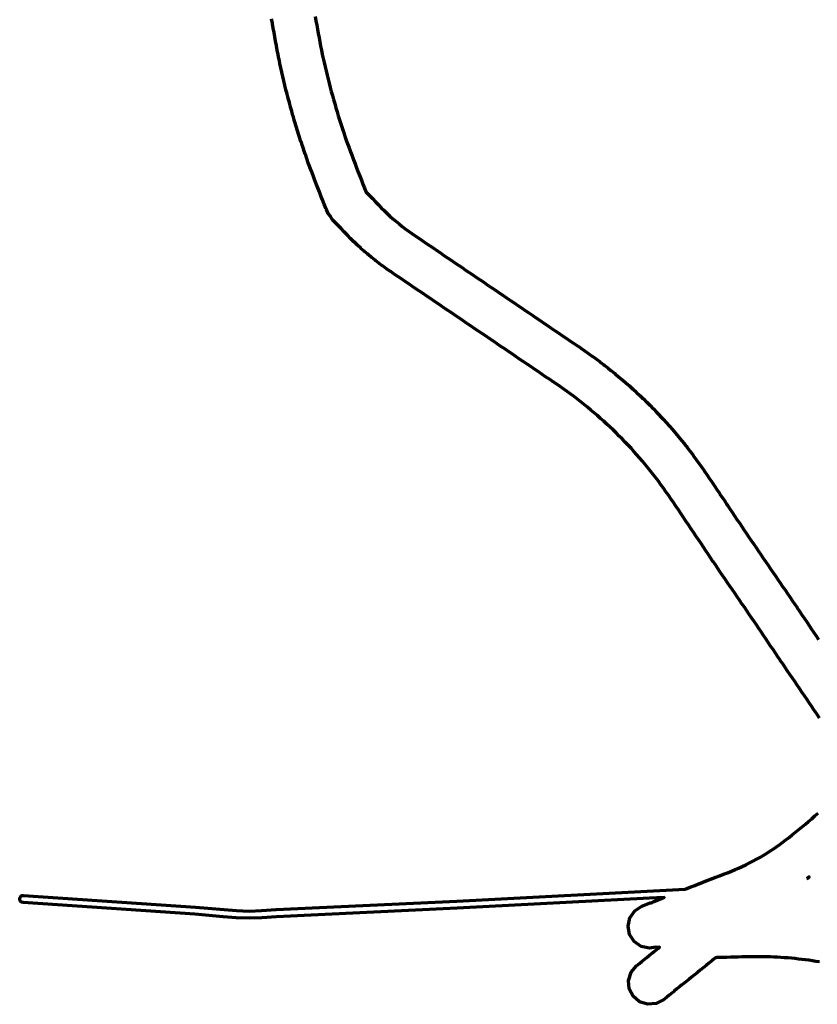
# Model space of a CAD drawing. Header units: metres. Extents: x 98902 to 136161, y 449037 to 499677.
# Tile 17 of 200: x 98902 to 100005, y 484214 to 485575. Entities that reach past the tile are written whole.
import ezdxf

# ---------------------------------------------------------------- set-up
doc = ezdxf.new("R2010")
doc.units = ezdxf.units.M
doc.layers.add('B-WE-OG-INFO_EIS VOORZORGSMAATREGEL-GV', color=7, linetype='Continuous', lineweight=70, true_color=0xfa194b)

msp = doc.modelspace()

# ---------------------------------------------------------------- linework, layer by layer
at = {"layer": 'B-WE-OG-INFO_EIS VOORZORGSMAATREGEL-GV', "flags": 128}
for points in [[(100008.5, 484609.5), (100005.2, 484614.4), (100005.2, 484614.4), (100001.9, 484619.3), (100001.9, 484619.3), (100000.8, 484620.9), (100000.8, 484620.9), (99997.5, 484625.8), (99997.5, 484625.8), (99994.2, 484630.7), (99990.8, 484635.5), (99987.5, 484640.4), (99984.2, 484645.3), (99980.9, 484650.2), (99980.9, 484650.2), (99977.5, 484655.1), (99977.5, 484655.1), (99974.2, 484660), (99970.9, 484664.9), (99967.5, 484669.8), (99967.5, 484669.8), (99964.2, 484674.6), (99960.9, 484679.5), (99957.6, 484684.4), (99954.2, 484689.3), (99954.2, 484689.3), (99954.2, 484689.4), (99950.9, 484694.3), (99950.8, 484694.3), (99950.8, 484694.4), (99947.5, 484699.3), (99944.2, 484704.2), (99944.2, 484704.2), (99940.9, 484709.1), (99937.6, 484714), (99937.6, 484714), (99934.3, 484718.9), (99931.1, 484723.8), (99927.8, 484728.6), (99924.5, 484733.5), (99924.5, 484733.5), (99921.3, 484738.3), (99917.9, 484743.2), (99914.6, 484748), (99914.6, 484748.1), (99911.2, 484752.9), (99907.9, 484757.8), (99904.6, 484762.7), (99901.2, 484767.6), (99897.9, 484772.4), (99897.9, 484772.4), (99894.6, 484777.3), (99894.6, 484777.3), (99891.2, 484782.2), (99887.9, 484787.1), (99887.9, 484787.1), (99884.6, 484792), (99881.2, 484796.8), (99877.9, 484801.7), (99877.9, 484801.7), (99874.5, 484806.6), (99871.2, 484811.5), (99871.2, 484811.5), (99871.2, 484811.5), (99867.9, 484816.4), (99867.9, 484816.4), (99864.5, 484821.3), (99861.2, 484826.1), (99861.2, 484826.2), (99861.1, 484826.3), (99857.8, 484831.2), (99857.8, 484831.2), (99857.8, 484831.2), (99854.5, 484836.1), (99851.2, 484841), (99847.9, 484845.9), (99844.6, 484850.8), (99841.3, 484855.7), (99838, 484860.6), (99834.7, 484865.5), (99831.4, 484870.4), (99831.4, 484870.4), (99830.6, 484871.6), (99830.6, 484871.6), (99830.6, 484871.6), (99827.1, 484876.8), (99827.1, 484876.8), (99823.6, 484881.9), (99823.6, 484881.9), (99821.9, 484884.5), (99821.9, 484884.5), (99820.2, 484887.1), (99820.2, 484887.1), (99816.7, 484892.3), (99813.2, 484897.4), (99809.7, 484902.6), (99809.7, 484902.6), (99806.3, 484907.7), (99806.3, 484907.7), (99802.9, 484912.8), (99799.4, 484917.8), (99799.4, 484917.8), (99796.1, 484922.6), (99792.7, 484927.4), (99789.1, 484932.2), (99785.6, 484937), (99782.1, 484941.7), (99778.4, 484946.5), (99774.8, 484951), (99771.1, 484955.6), (99767.3, 484960.3), (99763.5, 484964.8), (99759.6, 484969.3), (99755.7, 484973.7), (99751.8, 484978.1), (99747.7, 484982.6), (99743.8, 484986.8), (99739.7, 484991.1), (99735.5, 484995.5), (99731.4, 484999.6), (99727.2, 485003.8), (99722.9, 485008), (99718.8, 485011.9), (99714.4, 485016), (99710, 485020.1), (99705.6, 485024), (99701.2, 485027.9), (99696.7, 485031.8), (99692.1, 485035.6), (99687.6, 485039.4), (99683.1, 485043.1), (99678.3, 485046.9), (99678.3, 485046.9), (99673.7, 485050.4), (99668.9, 485054.1), (99668.9, 485054.1), (99664.2, 485057.6), (99659.5, 485061.1), (99654.6, 485064.5), (99649.7, 485068), (99644.9, 485071.3), (99639.8, 485074.7), (99639.8, 485074.7), (99634.7, 485078.2), (99629.5, 485081.7), (99629.5, 485081.7), (99624.4, 485085.2), (99624.4, 485085.2), (99619.2, 485088.7), (99614.1, 485092.2), (99608.9, 485095.7), (99603.8, 485099.2), (99598.6, 485102.7), (99593.5, 485106.1), (99588.3, 485109.6), (99583.2, 485113.1), (99578, 485116.6), (99578, 485116.6), (99572.9, 485120.1), (99567.7, 485123.6), (99562.6, 485127.1), (99557.4, 485130.6), (99557.4, 485130.6), (99552.3, 485134.1), (99552.3, 485134.1), (99547.1, 485137.6), (99542, 485141.1), (99542, 485141.1), (99536.8, 485144.5), (99531.7, 485148), (99526.5, 485151.5), (99521.4, 485155), (99520.2, 485155.8), (99515.2, 485159.2), (99515.2, 485159.2), (99510.2, 485162.6), (99510.2, 485162.6), (99505.2, 485166), (99500.2, 485169.3), (99495.2, 485172.7), (99490.2, 485176.1), (99490.2, 485176.1), (99485.2, 485179.5), (99480.2, 485182.9), (99480.2, 485182.9), (99480.2, 485182.9), (99475.2, 485186.3), (99470.2, 485189.7), (99465.2, 485193.1), (99460.2, 485196.5), (99455.2, 485199.8), (99455.2, 485199.9), (99450.2, 485203.2), (99450.2, 485203.2), (99445.2, 485206.6), (99445.2, 485206.6), (99440.2, 485210), (99440.2, 485210), (99435.2, 485213.4), (99435.2, 485213.4), (99430.2, 485216.8), (99425.2, 485220.2), (99420.2, 485223.6), (99415.2, 485227), (99415.1, 485227.1), (99415, 485227.1), (99410, 485230.5), (99409.8, 485230.7), (99409.6, 485230.8), (99404.7, 485234.4), (99404.5, 485234.6), (99404.3, 485234.7), (99399.4, 485238.3), (99399.2, 485238.5), (99399, 485238.6), (99394.2, 485242.3), (99394, 485242.5), (99393.8, 485242.6), (99389.1, 485246.4), (99388.9, 485246.6), (99388.7, 485246.7), (99384, 485250.5), (99383.9, 485250.7), (99383.6, 485250.9), (99379, 485254.8), (99378.9, 485255), (99378.6, 485255.1), (99374.1, 485259.1), (99374, 485259.3), (99373.7, 485259.5), (99369.3, 485263.6), (99369.1, 485263.8), (99368.9, 485263.9), (99364.5, 485268.1), (99364.4, 485268.3), (99364.2, 485268.4), (99359.8, 485272.7), (99359.7, 485272.9), (99359.5, 485273), (99355.2, 485277.4), (99355.1, 485277.5), (99355, 485277.7), (99350.8, 485282), (99350.8, 485282), (99346.6, 485286.4), (99346.6, 485286.4), (99346.6, 485286.4), (99342.4, 485290.7), (99342.4, 485290.7), (99338.3, 485295.1), (99338.3, 485295.1), (99336.2, 485297.3), (99335.8, 485297.8), (99335.3, 485298.2), (99333.3, 485300.5), (99331.3, 485304), (99328.8, 485307.3), (99326.2, 485312.7), (99325.9, 485313.8), (99325.3, 485314.8), (99323.1, 485320.5), (99320.9, 485326.1), (99318.7, 485331.7), (99316.5, 485337.4), (99314.3, 485343), (99312.1, 485348.6), (99310, 485354.2), (99310, 485354.3), (99309.9, 485354.3), (99307.8, 485360), (99307.7, 485360), (99307.7, 485360.1), (99305.5, 485365.8), (99305.5, 485365.9), (99305.5, 485365.9), (99303.4, 485371.6), (99303.4, 485371.7), (99303.3, 485371.8), (99301.2, 485377.4), (99301.2, 485377.5), (99301.2, 485377.6), (99299.1, 485383.3), (99299.1, 485383.4), (99299.1, 485383.5), (99297.1, 485389.2), (99297, 485389.2), (99297, 485389.3), (99295, 485395), (99295, 485395.1), (99295, 485395.2), (99293, 485400.9), (99293, 485401), (99293, 485401.1), (99291.1, 485406.8), (99291.1, 485406.9), (99291, 485407), (99289.1, 485412.8), (99289.1, 485412.9), (99289.1, 485412.9), (99287.3, 485418.7), (99287.2, 485418.8), (99287.2, 485418.9), (99285.4, 485424.6), (99285.4, 485424.7), (99285.3, 485424.8), (99283.6, 485430.6), (99283.6, 485430.7), (99283.5, 485430.8), (99281.8, 485436.5), (99281.8, 485436.6), (99281.7, 485436.7), (99280.1, 485442.5), (99280, 485442.6), (99280, 485442.7), (99278.3, 485448.5), (99278.3, 485448.6), (99278.3, 485448.7), (99276.7, 485454.5), (99276.7, 485454.6), (99276.6, 485454.7), (99275, 485460.5), (99275, 485460.6), (99275, 485460.7), (99273.4, 485466.5), (99273.4, 485466.6), (99273.4, 485466.7), (99271.9, 485472.5), (99271.9, 485472.6), (99271.8, 485472.7), (99270.3, 485478.6), (99270.3, 485478.7), (99270.3, 485478.7), (99268.8, 485484.6), (99268.8, 485484.7), (99268.8, 485484.8), (99267.4, 485490.7), (99267.4, 485490.8), (99267.3, 485490.8), (99266, 485496.7), (99266, 485496.8), (99265.9, 485496.9), (99264.6, 485502.8), (99264.6, 485502.9), (99264.5, 485503), (99263.2, 485508.9), (99263.2, 485509), (99263.2, 485509), (99261.9, 485515), (99261.9, 485515), (99261.9, 485515.1), (99260.7, 485521), (99260.7, 485521.1), (99260.6, 485521.2), (99259.4, 485527.1), (99259.4, 485527.2), (99259.4, 485527.3), (99258.2, 485533.3), (99258.2, 485533.3), (99258.2, 485533.4), (99257.1, 485539.4), (99257.1, 485539.5), (99257, 485539.5), (99255.9, 485545.5), (99255.9, 485545.6), (99255.9, 485545.7), (99254.9, 485551.6), (99254.9, 485551.6), (99254.8, 485551.6), (99253.8, 485557.6), (99252.7, 485563.5), (99251.7, 485569.5), (99251.7, 485569.5), (99251.7, 485569.5), (99251.5, 485570.8), (99251.5, 485570.8), (99250.4, 485576.8)], [(99310.8, 485579.9), (99311.8, 485574), (99311.8, 485574), (99311.8, 485574), (99312.9, 485568), (99312.9, 485568), (99313.9, 485562.1), (99313.9, 485562.1), (99315, 485556.2), (99315, 485556.2), (99316, 485550.5), (99317.1, 485544.7), (99318.2, 485539), (99319.4, 485533.2), (99320.6, 485527.5), (99321.8, 485521.8), (99323.1, 485516.1), (99324.4, 485510.3), (99325.8, 485504.6), (99327.1, 485498.9), (99328.5, 485493.2), (99330, 485487.5), (99331.4, 485481.8), (99333, 485476.2), (99334.5, 485470.5), (99336.1, 485464.9), (99337.7, 485459.3), (99339.3, 485453.7), (99341, 485448.1), (99342.7, 485442.5), (99344.4, 485436.9), (99346.3, 485431.2), (99346.3, 485431.2), (99348, 485425.7), (99349.9, 485420.1), (99351.8, 485414.5), (99351.8, 485414.5), (99353.7, 485409), (99355.6, 485403.5), (99357.6, 485398), (99359.6, 485392.5), (99361.7, 485387), (99363.7, 485381.5), (99365.9, 485375.9), (99365.9, 485375.9), (99368.1, 485370.4), (99370.3, 485364.7), (99372.4, 485359.1), (99374.6, 485353.5), (99376.8, 485347.8), (99379, 485342.2), (99380.8, 485337.6), (99381, 485337.2), (99381.6, 485336.6), (99381.6, 485336.6), (99385.8, 485332.2), (99385.8, 485332.2), (99390, 485327.9), (99390, 485327.9), (99394.1, 485323.5), (99394.1, 485323.5), (99394.1, 485323.5), (99398.2, 485319.3), (99402.1, 485315.3), (99406, 485311.4), (99410.1, 485307.6), (99414.1, 485303.9), (99418.3, 485300.2), (99422.4, 485296.6), (99426.7, 485293.1), (99431, 485289.6), (99435.4, 485286.3), (99439.8, 485283), (99444.3, 485279.8), (99448.9, 485276.6), (99453.9, 485273.2), (99458.9, 485269.9), (99463.9, 485266.5), (99463.9, 485266.5), (99468.9, 485263.1), (99468.9, 485263.1), (99473.9, 485259.7), (99478.9, 485256.3), (99483.9, 485252.9), (99483.9, 485252.9), (99488.9, 485249.5), (99493.9, 485246.1), (99498.9, 485242.7), (99503.9, 485239.3), (99503.9, 485239.3), (99508.9, 485236), (99513.9, 485232.6), (99518.9, 485229.2), (99523.9, 485225.8), (99528.9, 485222.4), (99528.9, 485222.4), (99533.9, 485219), (99533.9, 485219), (99538.9, 485215.6), (99543.9, 485212.2), (99543.9, 485212.2), (99548.9, 485208.8), (99553.9, 485205.4), (99555, 485204.7), (99560.2, 485201.2), (99565.3, 485197.7), (99570.5, 485194.2), (99570.5, 485194.2), (99575.6, 485190.7), (99580.8, 485187.2), (99585.9, 485183.7), (99591.1, 485180.2), (99596.2, 485176.8), (99601.4, 485173.3), (99606.5, 485169.8), (99611.7, 485166.3), (99616.8, 485162.8), (99616.8, 485162.8), (99622, 485159.3), (99627.1, 485155.8), (99632.3, 485152.3), (99637.4, 485148.8), (99642.6, 485145.3), (99647.7, 485141.9), (99652.9, 485138.4), (99652.9, 485138.4), (99658, 485134.9), (99663.2, 485131.4), (99668.3, 485127.9), (99673.5, 485124.4), (99673.5, 485124.4), (99673.5, 485124.4), (99678.6, 485120.9), (99678.7, 485120.8), (99678.8, 485120.8), (99683.9, 485117.3), (99684, 485117.2), (99684.2, 485117.1), (99689.3, 485113.5), (99689.3, 485113.4), (99689.4, 485113.4), (99694.5, 485109.8), (99694.6, 485109.6), (99694.8, 485109.5), (99699.8, 485105.9), (99699.9, 485105.8), (99700.1, 485105.7), (99705, 485102), (99705.1, 485101.9), (99705.2, 485101.9), (99710.2, 485098.1), (99710.3, 485097.9), (99710.5, 485097.8), (99715.4, 485094), (99715.5, 485093.9), (99715.6, 485093.9), (99720.4, 485090), (99720.6, 485089.9), (99720.7, 485089.8), (99725.5, 485085.9), (99725.6, 485085.7), (99725.8, 485085.7), (99730.6, 485081.7), (99730.6, 485081.6), (99730.7, 485081.5), (99735.5, 485077.5), (99735.6, 485077.4), (99735.8, 485077.3), (99740.5, 485073.2), (99740.6, 485073.1), (99740.7, 485073), (99745.4, 485068.9), (99745.4, 485068.8), (99745.5, 485068.8), (99750.2, 485064.6), (99750.3, 485064.4), (99750.5, 485064.3), (99755.1, 485060.1), (99755.2, 485060), (99755.2, 485060), (99759.8, 485055.7), (99759.9, 485055.6), (99760, 485055.5), (99764.5, 485051.2), (99764.6, 485051.1), (99764.8, 485051), (99769.2, 485046.6), (99769.3, 485046.5), (99769.4, 485046.5), (99773.8, 485042.1), (99773.9, 485041.9), (99774.1, 485041.8), (99778.4, 485037.4), (99778.5, 485037.3), (99778.6, 485037.2), (99782.9, 485032.7), (99783, 485032.6), (99783.1, 485032.6), (99787.4, 485028.1), (99787.5, 485027.9), (99787.7, 485027.7), (99791.9, 485023.2), (99792, 485023.1), (99792, 485023), (99796.2, 485018.4), (99796.3, 485018.3), (99796.4, 485018.2), (99800.6, 485013.6), (99800.7, 485013.4), (99800.8, 485013.3), (99804.9, 485008.6), (99805, 485008.5), (99805, 485008.5), (99809.1, 485003.7), (99809.2, 485003.6), (99809.4, 485003.4), (99813.4, 484998.7), (99813.4, 484998.5), (99813.5, 484998.5), (99817.5, 484993.6), (99817.5, 484993.5), (99817.6, 484993.5), (99821.5, 484988.6), (99821.6, 484988.4), (99821.8, 484988.3), (99825.7, 484983.4), (99825.7, 484983.3), (99825.8, 484983.2), (99829.6, 484978.3), (99829.7, 484978.2), (99829.8, 484978.1), (99833.5, 484973.1), (99833.6, 484973), (99833.8, 484972.8), (99837.5, 484967.8), (99837.5, 484967.7), (99837.6, 484967.7), (99841.2, 484962.6), (99841.3, 484962.5), (99841.5, 484962.3), (99845.1, 484957.2), (99845.1, 484957.1), (99845.2, 484957), (99848.8, 484951.9), (99848.8, 484951.8), (99848.9, 484951.7), (99852.4, 484946.6), (99852.5, 484946.5), (99852.5, 484946.4), (99856, 484941.3), (99856, 484941.2), (99856, 484941.2), (99859.5, 484936.1), (99863, 484930.9), (99866.4, 484925.8), (99869.9, 484920.6), (99869.9, 484920.6), (99869.9, 484920.6), (99871.7, 484918), (99871.7, 484918), (99871.7, 484918), (99873.4, 484915.4), (99873.4, 484915.4), (99873.4, 484915.4), (99876.9, 484910.3), (99880.3, 484905.1), (99880.3, 484905.1), (99881.1, 484903.9), (99881.1, 484903.9), (99884.4, 484899), (99887.7, 484894.1), (99891, 484889.2), (99894.3, 484884.3), (99894.3, 484884.3), (99897.6, 484879.4), (99900.9, 484874.5), (99900.9, 484874.5), (99904.2, 484869.6), (99904.2, 484869.6), (99907.5, 484864.7), (99907.5, 484864.7), (99910.8, 484859.8), (99910.8, 484859.8), (99914.1, 484855.1), (99917.4, 484850.2), (99920.7, 484845.4), (99924.1, 484840.5), (99927.4, 484835.6), (99927.4, 484835.6), (99930.7, 484830.7), (99930.7, 484830.7), (99934.1, 484825.8), (99934.1, 484825.8), (99937.4, 484821), (99940.8, 484816.1), (99944.1, 484811.2), (99944.1, 484811.2), (99947.4, 484806.3), (99950.8, 484801.4), (99954.1, 484796.6), (99954.1, 484796.6), (99957.4, 484791.7), (99960.8, 484786.8), (99964.1, 484781.9), (99964.1, 484781.9), (99967.4, 484777), (99970.8, 484772.2), (99974.1, 484767.3), (99974.1, 484767.2), (99974.2, 484767.2), (99977.5, 484762.3), (99977.5, 484762.2), (99977.6, 484762.2), (99980.9, 484757.2), (99984.2, 484752.3), (99987.5, 484747.4), (99987.5, 484747.4), (99990.8, 484742.5), (99994.1, 484737.6), (99994.1, 484737.6), (99997.3, 484732.7), (99997.4, 484732.7), (100000.6, 484727.9), (100000.6, 484727.9), (100003.8, 484723.1), (100003.8, 484723.1), (100007.2, 484718.2)], [(100008.3, 484272.2), (100003.5, 484273), (99998.7, 484273.7), (99993.8, 484274.5), (99989, 484275.1), (99984.2, 484275.8), (99979.3, 484276.3), (99974.5, 484276.8), (99969.8, 484277.3), (99964.9, 484277.8), (99960, 484278.1), (99955, 484278.5), (99950.3, 484278.8), (99945.4, 484279), (99940.6, 484279.2), (99935.7, 484279.4), (99930.7, 484279.5), (99926, 484279.5), (99921.1, 484279.5), (99916.2, 484279.5), (99911.4, 484279.4), (99911.4, 484279.4), (99906.2, 484279.3), (99906.2, 484279.3), (99901.1, 484279.1), (99895.9, 484279), (99890.8, 484278.9), (99885.6, 484278.8), (99880.4, 484278.6), (99875.3, 484278.5), (99868, 484278.3), (99865.8, 484278.2), (99865.3, 484278), (99864.7, 484277.8), (99864.1, 484277.5), (99862.6, 484276.4), (99859.6, 484274), (99855.5, 484270.7), (99855.5, 484270.7), (99851.5, 484267.5), (99851.5, 484267.5), (99847.6, 484264.3), (99847.6, 484264.3), (99843.6, 484261.1), (99843.6, 484261.1), (99839.6, 484257.8), (99839.6, 484257.8), (99839.6, 484257.8), (99835.5, 484254.6), (99835.5, 484254.6), (99835.5, 484254.6), (99831.5, 484251.3), (99827.5, 484248.1), (99823.5, 484244.8), (99819.5, 484241.6), (99819.5, 484241.6), (99819.5, 484241.6), (99818.1, 484240.4), (99818.1, 484240.4), (99815.3, 484238.2), (99811.3, 484234.9), (99807.3, 484231.7), (99807.2, 484231.7), (99807.2, 484231.6), (99803.1, 484228.4), (99803.1, 484228.4), (99803.1, 484228.3), (99800.7, 484226.5), (99800.7, 484226.5), (99800.7, 484226.5), (99796.7, 484223.2), (99796.7, 484223.2), (99792.7, 484220), (99782.3, 484214.6), (99770.6, 484213.7), (99759.5, 484217.2), (99750.5, 484224.8), (99745.1, 484235.1), (99744.1, 484246.8), (99747.7, 484258), (99755.2, 484266.9), (99759.3, 484270.1), (99759.3, 484270.1), (99763.3, 484273.4), (99765.6, 484275.2), (99765.6, 484275.2), (99769.6, 484278.4), (99773.5, 484281.6), (99777.6, 484284.8), (99780.3, 484287), (99780.3, 484287), (99781.7, 484288.2), (99781.7, 484288.2), (99785.7, 484291.5), (99785.8, 484291.5), (99787.3, 484292.7), (99784.9, 484292.3), (99782, 484292.9), (99773.1, 484291.3), (99761.7, 484293.8), (99752.1, 484300.5), (99745.8, 484310.4), (99743.7, 484321.9), (99746.2, 484333.3), (99752.9, 484342.9), (99762.8, 484349.2), (99774.4, 484353.8), (99775, 484353.9), (99775.4, 484354.2), (99777, 484354.5), (99778.3, 484355.3), (99778.8, 484355.4), (99779.2, 484355.7), (99780.7, 484356.2), (99786.1, 484358.4), (99786.1, 484358.4), (99791.7, 484360.6), (99793.5, 484361.3), (99773.3, 484360.4), (99507.1, 484346.5), (99257.4, 484334.6), (99237.1, 484333.3), (99219.2, 484332.7), (99201.4, 484333.2), (99183.6, 484334.7), (99144.1, 484338.3), (98906.5, 484354.3), (98904.6, 484354.8), (98903.1, 484356), (98902.1, 484357.7), (98901.9, 484359.6), (98902.4, 484361.5), (98903.6, 484363), (98905.3, 484364), (98907.2, 484364.3), (99144.9, 484348.2), (99201.9, 484343.2), (99219.2, 484342.7), (99236.5, 484343.3), (99256.8, 484344.6), (99506.6, 484356.5), (99822.5, 484372.8), (99825, 484373.8), (99830.5, 484375.9), (99835.8, 484378.1), (99841.2, 484380.3), (99841.3, 484380.3), (99841.4, 484380.4), (99846.9, 484382.6), (99846.9, 484382.6), (99847, 484382.6), (99852.5, 484384.9), (99852.9, 484384.9), (99853.2, 484385.1), (99858.8, 484387.2), (99858.8, 484387.2), (99858.9, 484387.3), (99864.5, 484389.3), (99864.7, 484389.4), (99864.9, 484389.5), (99870.3, 484391.5), (99875.7, 484393.6), (99875.7, 484393.6), (99881.1, 484395.7), (99881.1, 484395.7), (99886.5, 484397.8), (99891.6, 484400), (99896.6, 484402.1), (99901.6, 484404.4), (99906.5, 484406.7), (99911.4, 484409.1), (99916.2, 484411.6), (99921.1, 484414.2), (99925.8, 484416.9), (99930.6, 484419.6), (99935.2, 484422.4), (99939.8, 484425.4), (99944.4, 484428.3), (99948.9, 484431.4), (99953.4, 484434.6), (99957.8, 484437.8), (99962.1, 484441), (99966.5, 484444.4), (99970.8, 484447.9), (99975.2, 484451.6), (99975.2, 484451.6), (99979.8, 484455.4), (99984.4, 484459.2), (99984.4, 484459.2), (99988.9, 484462.9), (99993.2, 484466.6), (99997.7, 484470.4), (100002.2, 484474.3), (100002.2, 484474.3), (100006.7, 484478.2)]]:
    msp.add_lwpolyline(points, dxfattribs=at)
msp.add_lwpolyline([(99990.9, 484387.6), (99991.1, 484387.7), (99992.4, 484388), (99994, 484389.9), (99993.7, 484389.7), (99993.5, 484389.6), (99993.3, 484389.4)], close=True, dxfattribs=at)

doc.saveas('drawing.dxf')
